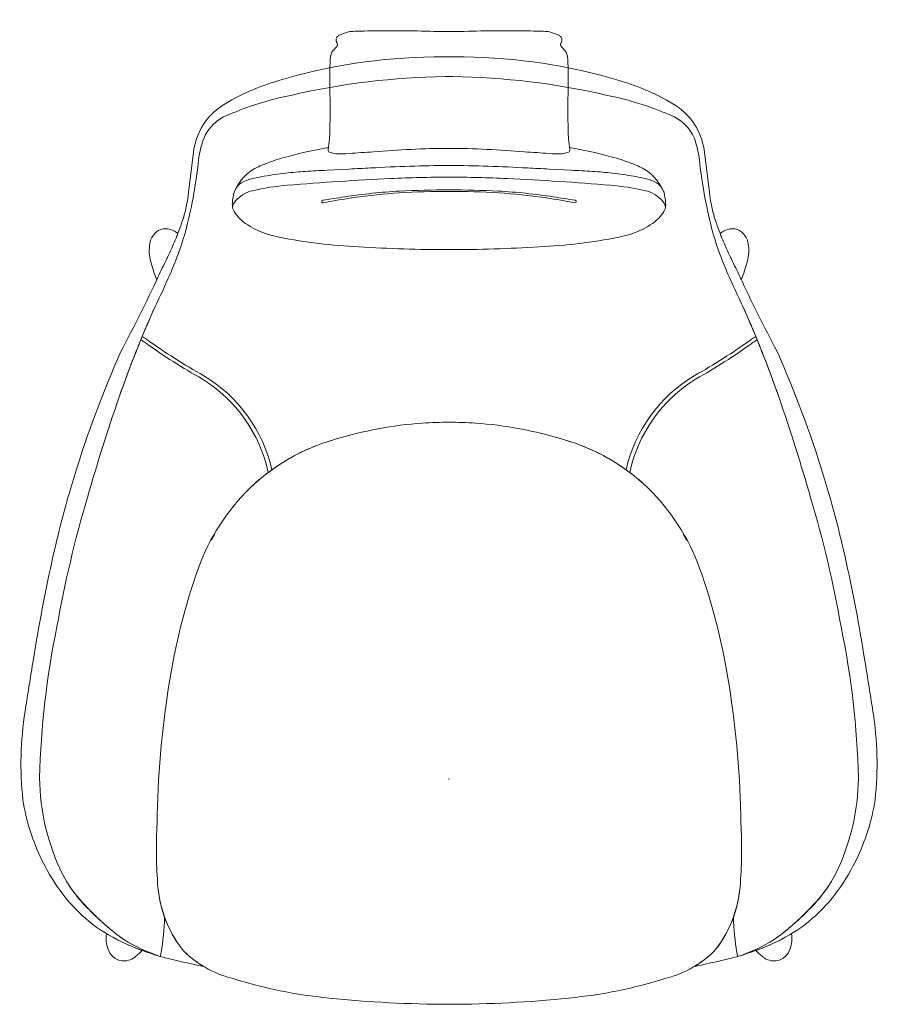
# Model space of a CAD drawing. Header units: metres. Extents: x -0.363 to 0.363, y -0.191 to 0.642.
import ezdxf

# ---------------------------------------------------------------- set-up
doc = ezdxf.new("R2010")
doc.units = ezdxf.units.M
doc.header["$MEASUREMENT"] = 0
doc.layers.add('72_VITRA_INSERT', color=7, linetype='Continuous')
for name, color, linetype, lineweight in [('72_VITRA_STANDARD_D2_CH_BACK_REST', 7, 'Continuous', 5), ('72_VITRA_STANDARD_D2_CH_FOOT', 7, 'Continuous', 5), ('72_VITRA_STANDARD_D2_CH_HEAD_REST', 7, 'Continuous', 5), ('72_VITRA_STANDARD_D2_CH_SEAT', 7, 'Continuous', 5), ('D2SNAP', 1, 'Continuous', 5)]:
    doc.layers.add(name, color=color, linetype=linetype, lineweight=lineweight)

# ---------------------------------------------------------------- blocks, each defined once
blk = doc.blocks.new('72_VITRA_STANDARD_D2_HAL_LOUNGE_HEAD_REST')
at = {"layer": '72_VITRA_STANDARD_D2_CH_HEAD_REST', "flags": 128}
for points in [[(0.01274, 0.63199, -0.000694), (0, 0.63186, -0.000694), (-0.01274, 0.63199, 0.005773), (-0.04092, 0.63242, 0.001858), (-0.05238, 0.63242, 0.00331), (-0.07439, 0.63223, 0.007709), (-0.07719, 0.63219, 0.010667), (-0.08265, 0.63189, 0.069605), (-0.08692, 0.63088, 0.030187), (-0.08797, 0.63043, 0.039572), (-0.09226, 0.62896, 0.0912), (-0.0942, 0.62762, 0.081308), (-0.09505, 0.62638, 0.201454), (-0.09495, 0.62273, -0.002172), (-0.09456, 0.62203, -0.150348), (-0.09419, 0.62094, -0.103456), (-0.09459, 0.61966, -0.054629), (-0.09801, 0.61579, 0.078574), (-0.09901, 0.61436, 0.058883), (-0.10004, 0.61104, 0.022481), (-0.10037, 0.60818, 0.007095), (-0.10067, 0.6006, 0.015831), (-0.10075, 0.58527, -0.016167), (-0.1009, 0.54103, -0.005406), (-0.10226, 0.5319, 0.336075), (-0.10088, 0.52995, 0.053966), (-0.09568, 0.52857, 0.048208), (-0.08454, 0.52867, -0.012019), (-0.06384, 0.53003, -0.020817), (0, 0.53308, -0.020817), (0.06384, 0.53003, -0.012019), (0.08454, 0.52867, 0.048208), (0.09568, 0.52857, 0.053966), (0.10088, 0.52995, 0.336075), (0.10226, 0.5319, -0.005406), (0.1009, 0.54103, -0.016167), (0.10075, 0.58527, 0.015831), (0.10067, 0.6006, 0.007095), (0.10037, 0.60818, 0.022481), (0.10004, 0.61104, 0.058883), (0.09901, 0.61436, 0.078574), (0.09801, 0.61579, -0.054629), (0.09459, 0.61966, -0.103456), (0.09419, 0.62094, -0.150348), (0.09456, 0.62203, -0.002172), (0.09495, 0.62273, 0.201454), (0.09505, 0.62638, 0.081308), (0.0942, 0.62762, 0.0912), (0.09226, 0.62896, 0.039572), (0.08797, 0.63043, 0.030187), (0.08692, 0.63088, 0.069605), (0.08265, 0.63189, 0.010667), (0.07719, 0.63219, 0.007709), (0.07439, 0.63223, 0.00331), (0.05238, 0.63242, 0.001858), (0.04092, 0.63242, 0.005773), (0.01274, 0.63199)], [(-0.17687, 0.50454, 0.0196), (-0.17999, 0.49936), (-0.17997, 0.4994), (-0.17998, 0.49938, -0.101731), (-0.17533, 0.50391, -0.071972), (-0.16703, 0.50722, -0.022826), (-0.15622, 0.50948, -0.011629), (-0.13802, 0.5121, -0.012961), (-0.12139, 0.51357, -0.00178), (-0.10333, 0.51459), (-0.08456, 0.51557, -0.000571), (-0.06624, 0.5165, -0.013575), (0, 0.51857, -0.013575), (0.06624, 0.5165, -0.000571), (0.08456, 0.51557), (0.10333, 0.51459, -0.00178), (0.12139, 0.51357, -0.012961), (0.13802, 0.5121, -0.011629), (0.15622, 0.50948, -0.022826), (0.16703, 0.50722, -0.071972), (0.17533, 0.50391, -0.101731), (0.17998, 0.49938), (0.17997, 0.4994), (0.17999, 0.49936, 0.0196), (0.17687, 0.50454, 0.073952), (0.16819, 0.51341, 0.058131), (0.15657, 0.51942, 0.008607), (0.15183, 0.5213), (0.15067, 0.52173, 0.025954), (0.136, 0.52624, 0.027594), (0.10197, 0.53376, 0.001105), (0.10226, 0.5319, -0.336075), (0.10088, 0.52995, -0.053966), (0.09568, 0.52857, -0.048208), (0.08454, 0.52867, 0.012019), (0.06384, 0.53003, 0.020817), (0, 0.53308, 0.020817), (-0.06384, 0.53003, 0.012019), (-0.08454, 0.52867, -0.048208), (-0.09568, 0.52857, -0.053966), (-0.10088, 0.52995, -0.336075), (-0.10226, 0.5319, 0.001105), (-0.10197, 0.53376, 0.027594), (-0.136, 0.52624, 0.025954), (-0.15067, 0.52173), (-0.15183, 0.5213, 0.008607), (-0.15657, 0.51942, 0.058131), (-0.16819, 0.51341, 0.073952), (-0.17687, 0.50454)], [(-0.18145, 0.49656, 0.058995), (-0.1831, 0.48693, 0.072389), (-0.1829, 0.48308, -0.183454), (-0.1804, 0.48861, -0.161676), (-0.16608, 0.4973, -0.037063), (-0.13647, 0.50186, -0.010195), (-0.04934, 0.5075, -0.011322), (0, 0.50874, -0.011322), (0.04934, 0.5075, -0.010195), (0.13647, 0.50186, -0.037063), (0.16608, 0.4973, -0.161676), (0.1804, 0.48861, -0.183454), (0.1829, 0.48308, 0.072389), (0.1831, 0.48693, 0.058995), (0.18145, 0.49656, 0.010217), (0.17999, 0.49936), (0.17997, 0.4994), (0.17998, 0.49938, 0.101731), (0.17533, 0.50391, 0.071972), (0.16703, 0.50722, 0.022826), (0.15622, 0.50948, 0.011629), (0.13802, 0.5121, 0.012961), (0.12139, 0.51357, 0.00178), (0.10333, 0.51459), (0.08456, 0.51557, 0.000571), (0.06624, 0.5165, 0.013575), (0, 0.51857, 0.013575), (-0.06624, 0.5165, 0.000571), (-0.08456, 0.51557), (-0.10333, 0.51459, 0.00178), (-0.12139, 0.51357, 0.012961), (-0.13802, 0.5121, 0.011629), (-0.15622, 0.50948, 0.022826), (-0.16703, 0.50722, 0.071972), (-0.17533, 0.50391, 0.101731), (-0.17998, 0.49938), (-0.17997, 0.4994), (-0.17999, 0.49936, 0.010217), (-0.18145, 0.49656)], [(-0.1804, 0.48861, 0.183454), (-0.1829, 0.48308, 0.019123), (-0.18266, 0.48208, 0.058551), (-0.18164, 0.4798, 0.045089), (-0.17738, 0.47417, 0.095787), (-0.16184, 0.46392, 0.064601), (-0.14347, 0.45793, 0.03809), (-0.07622, 0.44995, 0.018006), (0, 0.44749, 0.018006), (0.07622, 0.44995, 0.03809), (0.14347, 0.45793, 0.064601), (0.16184, 0.46392, 0.095787), (0.17738, 0.47417, 0.045089), (0.18164, 0.4798, 0.058551), (0.18266, 0.48208, 0.019123), (0.1829, 0.48308, 0.183454), (0.1804, 0.48861, 0.161676), (0.16608, 0.4973, 0.037063), (0.13647, 0.50186, 0.010195), (0.04934, 0.5075, 0.011322), (0, 0.50874, 0.011322), (-0.04934, 0.5075, 0.010195), (-0.13647, 0.50186, 0.037063), (-0.16608, 0.4973, 0.161676), (-0.1804, 0.48861)]]:
    blk.add_lwpolyline(points, format="xyb", close=True, dxfattribs=at)
at = {"layer": 'D2SNAP', "linetype": 'Continuous', "lineweight": 5, "transparency": 33554687}
blk.add_point((0, 0), dxfattribs=at)
blk = doc.blocks.new('72_VITRA_STANDARD_D2_HAL_LOUNGE_HOME_BACK_REST')
at = {"layer": '72_VITRA_STANDARD_D2_CH_BACK_REST', "flags": 128}
for points in [[(-0.27897, 0.32224, -0.02246), (-0.24841, 0.39933, 0.019107), (-0.23081, 0.43866, 0.025524), (-0.22284, 0.46259, 0.036261), (-0.21199, 0.52029, -0.062962), (-0.20737, 0.5415, -0.19939), (-0.18732, 0.56113, -0.006478), (-0.17681, 0.56534, -0.045303), (-0.13252, 0.57813, -0.053378), (-0.00325, 0.59376), (0.00325, 0.59376, -0.053378), (0.13252, 0.57813, -0.045303), (0.17681, 0.56534, -0.006478), (0.18732, 0.56113, -0.19939), (0.20737, 0.5415, -0.062962), (0.21199, 0.52029, 0.036261), (0.22284, 0.46259, 0.025524), (0.23081, 0.43866, 0.019107), (0.24841, 0.39933, -0.02246), (0.27897, 0.32224, -0.012419), (0.30565, 0.23792, -0.028116), (0.33141, 0.12852, -0.044708), (0.34608, 0.00095, -0.111836), (0.32667, -0.08046, -0.082844), (0.30414, -0.11053, -0.045441), (0.27478, -0.13587, -0.058326), (0.24423, -0.15005, 0.03568), (0.27377, -0.13922, 0.05342), (0.30073, -0.12327, 0.109454), (0.34147, -0.0737), (0.34406, -0.06866, 0.076716), (0.36014, -0.01766, 0.067284), (0.35827, 0.05699, 0.004496), (0.35075, 0.10447, 0.016331), (0.3332, 0.19461, 0.013918), (0.31998, 0.2449), (0.31663, 0.25609, 0.030097), (0.2773, 0.36136, -0.01387), (0.24579, 0.4247, 0.00506), (0.23878, 0.43925, -0.003396), (0.2373, 0.44226, -0.004287), (0.23343, 0.45083, -0.011375), (0.23074, 0.45704, -0.018445), (0.22454, 0.47415, -0.039832), (0.22006, 0.49588), (0.21555, 0.53224, 0.209299), (0.19209, 0.569, 0.068939), (0.14396, 0.59038, 0.069309), (0.01292, 0.61044), (-0.01292, 0.61044, 0.069309), (-0.14396, 0.59038, 0.068939), (-0.19209, 0.569, 0.209299), (-0.21555, 0.53224), (-0.22006, 0.49588, -0.039832), (-0.22454, 0.47415, -0.018445), (-0.23074, 0.45704, -0.011375), (-0.23343, 0.45083, -0.004287), (-0.2373, 0.44226, -0.003396), (-0.23878, 0.43925, 0.00506), (-0.24579, 0.4247, -0.01387), (-0.2773, 0.36136, 0.030097), (-0.31663, 0.25609), (-0.31998, 0.2449, 0.013918), (-0.3332, 0.19461, 0.016331), (-0.35075, 0.10447, 0.004496), (-0.35827, 0.05699, 0.067284), (-0.36014, -0.01766, 0.076716), (-0.34406, -0.06866), (-0.34147, -0.0737, 0.109454), (-0.30073, -0.12327, 0.05342), (-0.27377, -0.13922, 0.03568), (-0.24423, -0.15005, -0.058326), (-0.27478, -0.13587, -0.045441), (-0.30414, -0.11053, -0.082844), (-0.32667, -0.08046, -0.111836), (-0.34608, 0.00095, -0.044708), (-0.33141, 0.12852, -0.028116), (-0.30565, 0.23792, -0.012419), (-0.27897, 0.32224)], [(0.09681, 0.28688, -0.086649), (0.14973, 0.26132, -0.205895), (0.20734, 0.34084, 0.027476), (0.25571, 0.37167, 0.053505), (0.2593, 0.37411, 0.007435), (0.24841, 0.39933, -0.019107), (0.23081, 0.43866, -0.025524), (0.22284, 0.46259, -0.036261), (0.21199, 0.52029, 0.062962), (0.20737, 0.5415, 0.19939), (0.18732, 0.56113, 0.006478), (0.17681, 0.56534, 0.045303), (0.13252, 0.57813, 0.053378), (0.00325, 0.59376), (-0.00325, 0.59376, 0.053378), (-0.13252, 0.57813, 0.045303), (-0.17681, 0.56534, 0.006478), (-0.18732, 0.56113, 0.19939), (-0.20737, 0.5415, 0.062962), (-0.21199, 0.52029, -0.036261), (-0.22284, 0.46259, -0.025524), (-0.23081, 0.43866, -0.019107), (-0.24841, 0.39933, 0.007435), (-0.2593, 0.37411, 0.053505), (-0.25571, 0.37167, 0.027476), (-0.20734, 0.34084, -0.205895), (-0.14973, 0.26132, -0.086649), (-0.09681, 0.28688, -0.05695), (-0.02227, 0.30083, -0.007633), (0, 0.30165, -0.007633), (0.02227, 0.30083, -0.05695), (0.09681, 0.28688)], [(-0.04174, 0.49697, -0.011489), (0, 0.498, -0.011489), (0.04174, 0.49697, -0.022844), (0.08805, 0.49209, -0.000598), (0.10674, 0.48915, -1), (0.10639, 0.48708, 0.011575), (0.08243, 0.49117), (0.08177, 0.49128), (0.0805, 0.49145, 0.018422), (0.04204, 0.49551, 0.01195), (0, 0.49667, 0.01195), (-0.04204, 0.49551, 0.018422), (-0.0805, 0.49145), (-0.08177, 0.49128), (-0.08243, 0.49117, 0.011575), (-0.10639, 0.48708, -1), (-0.10674, 0.48915, -0.000598), (-0.08805, 0.49209, -0.022844), (-0.04174, 0.49697)], [(0.04174, 0.49697, 0.011489), (0, 0.498, 0.011489), (-0.04174, 0.49697, 0.022844), (-0.08805, 0.49209, 0.000598), (-0.10674, 0.48915, 1), (-0.10639, 0.48708, -0.011575), (-0.08243, 0.49117), (-0.08177, 0.49128), (-0.0805, 0.49145, -0.018422), (-0.04204, 0.49551, -0.01195), (0, 0.49667, -0.01195), (0.04204, 0.49551, -0.018422), (0.0805, 0.49145), (0.08177, 0.49128), (0.08243, 0.49117, -0.011575), (0.10639, 0.48708, 1), (0.10674, 0.48915, 0.000598), (0.08805, 0.49209, 0.022844), (0.04174, 0.49697)], [(-0.2569, 0.36881, -0.045895), (-0.26037, 0.37151, 0.014262), (-0.27897, 0.32224, 0.012419), (-0.30565, 0.23792, 0.028116), (-0.33141, 0.12852, 0.044708), (-0.34608, 0.00095, 0.111836), (-0.32667, -0.08046, 0.039532), (-0.31714, -0.09576, 0.068531), (-0.27478, -0.13587, 0.058326), (-0.24423, -0.15005, 0.012863), (-0.24322, -0.14689, 0.024914), (-0.24035, -0.11711, -0.074002), (-0.24629, -0.08776, -0.031093), (-0.24675, -0.03763, -0.036223), (-0.23672, 0.07927, -0.047771), (-0.21184, 0.17825, -0.111489), (-0.16825, 0.24593, -0.02976), (-0.15277, 0.25909, 0.202875), (-0.20847, 0.33802, -0.026985), (-0.2569, 0.36881)], [(-0.20847, 0.33802, -0.202875), (-0.15277, 0.25909, -0.00551), (-0.14973, 0.26132, 0.205895), (-0.20734, 0.34084, -0.027476), (-0.25571, 0.37167, -0.053505), (-0.2593, 0.37411, 0.00076), (-0.26037, 0.37151, 0.045895), (-0.2569, 0.36881, 0.026985), (-0.20847, 0.33802)], [(0.15277, 0.25909, -0.202875), (0.20847, 0.33802, 0.026985), (0.2569, 0.36881, 0.045895), (0.26037, 0.37151, 0.00076), (0.2593, 0.37411, -0.053505), (0.25571, 0.37167, -0.027476), (0.20734, 0.34084, 0.205895), (0.14973, 0.26132, -0.00551), (0.15277, 0.25909)], [(0.2569, 0.36881, 0.045895), (0.26037, 0.37151, -0.014262), (0.27897, 0.32224, -0.012419), (0.30565, 0.23792, -0.028116), (0.33141, 0.12852, -0.044708), (0.34608, 0.00095, -0.111836), (0.32667, -0.08046, -0.039532), (0.31714, -0.09576, -0.068531), (0.27478, -0.13587, -0.058326), (0.24423, -0.15005, -0.012863), (0.24322, -0.14689, -0.024914), (0.24035, -0.11711, 0.074002), (0.24629, -0.08776, 0.031093), (0.24675, -0.03763, 0.036223), (0.23672, 0.07927, 0.047771), (0.21184, 0.17825, 0.111489), (0.16825, 0.24593, 0.02976), (0.15277, 0.25909, -0.202875), (0.20847, 0.33802, 0.026985), (0.2569, 0.36881)], [(-0.24322, -0.14689, -0.012863), (-0.24423, -0.15005, 0.013036), (-0.20736, -0.15859, -0.065823), (-0.22566, -0.14404, -0.075834), (-0.24035, -0.11711, -0.024914), (-0.24322, -0.14689)], [(0.22566, -0.14404, -0.065823), (0.20736, -0.15859, 0.013036), (0.24423, -0.15005, -0.012863), (0.24322, -0.14689, -0.024914), (0.24035, -0.11711, -0.075834), (0.22566, -0.14404)]]:
    blk.add_lwpolyline(points, format="xyb", close=True, dxfattribs=at)
at = {"layer": 'D2SNAP', "linetype": 'Continuous', "lineweight": 5, "transparency": 33554687}
blk.add_point((0, 0), dxfattribs=at)
blk = doc.blocks.new('72_VITRA_STANDARD_D2_HAL_LOUNGE_HOME_FOOT')
at = {"layer": '72_VITRA_STANDARD_D2_CH_FOOT', "flags": 128}
for points in [[(-0.25214, 0.4371, 0.015494), (-0.24708, 0.4219, 0.000604), (-0.24579, 0.4247, -0.00506), (-0.23878, 0.43925, 0.003396), (-0.2373, 0.44226, 0.004287), (-0.23343, 0.45083, 0.011375), (-0.23074, 0.45704, 0.004487), (-0.22912, 0.46116, -0.004004), (-0.23029, 0.46206, 0.112835), (-0.23746, 0.46497, 0.171304), (-0.24546, 0.46365, 0.126541), (-0.25114, 0.45779, 0.091822), (-0.25282, 0.45276, 0.10984), (-0.25214, 0.4371)], [(0.25214, 0.4371, -0.015494), (0.24708, 0.4219, -0.000604), (0.24579, 0.4247, 0.00506), (0.23878, 0.43925, -0.003396), (0.2373, 0.44226, -0.004287), (0.23343, 0.45083, -0.011375), (0.23074, 0.45704, -0.004487), (0.22912, 0.46116, 0.004004), (0.23029, 0.46206, -0.112835), (0.23746, 0.46497, -0.171304), (0.24546, 0.46365, -0.126541), (0.25114, 0.45779, -0.091822), (0.25282, 0.45276, -0.10984), (0.25214, 0.4371)], [(-0.25941, -0.14508, -0.017577), (-0.27377, -0.13922, -0.03053), (-0.28961, -0.1308, 0.162703), (-0.28655, -0.14742, 0.143945), (-0.28037, -0.15272, 0.149207), (-0.27227, -0.15368, 0.09262), (-0.26677, -0.15159, 0.023804), (-0.26465, -0.14999, 0.018997), (-0.25945, -0.14513, 0.000198), (-0.25941, -0.14508)], [(0.25941, -0.14508, 0.017577), (0.27377, -0.13922, 0.03053), (0.28961, -0.1308, -0.162703), (0.28655, -0.14742, -0.143945), (0.28037, -0.15272, -0.149207), (0.27227, -0.15368, -0.09262), (0.26677, -0.15159, -0.023804), (0.26465, -0.14999, -0.018997), (0.25945, -0.14513, -0.000198), (0.25941, -0.14508)]]:
    blk.add_lwpolyline(points, format="xyb", close=True, dxfattribs=at)
at = {"layer": 'D2SNAP', "linetype": 'Continuous', "lineweight": 5, "transparency": 33554687}
blk.add_point((0, 0), dxfattribs=at)
blk = doc.blocks.new('72_VITRA_STANDARD_D2_HAL_LOUNGE_HOME_SEAT')
at = {"layer": '72_VITRA_STANDARD_D2_CH_SEAT', "flags": 128}
blk.add_lwpolyline([(0.10139, -0.18523, 0.052859), (0.1833, -0.16859, 0.139936), (0.22566, -0.14404, 0.150681), (0.24629, -0.08776, 0.031093), (0.24675, -0.03763, 0.036223), (0.23672, 0.07927, 0.047771), (0.21184, 0.17825, 0.111489), (0.16825, 0.24593, 0.122298), (0.09681, 0.28688, 0.05695), (0.02227, 0.30083, 0.007633), (0, 0.30165, 0.007633), (-0.02227, 0.30083, 0.05695), (-0.09681, 0.28688, 0.122298), (-0.16825, 0.24593, 0.111489), (-0.21184, 0.17825, 0.047771), (-0.23672, 0.07927, 0.036223), (-0.24675, -0.03763, 0.031093), (-0.24629, -0.08776, 0.150681), (-0.22566, -0.14404, 0.139936), (-0.1833, -0.16859, 0.052859), (-0.10139, -0.18523, 0.027426), (0, -0.19044, 0.027426), (0.10139, -0.18523)], format="xyb", close=True, dxfattribs=at)
for points in [[(-0.19709, 0.20818), (-0.19712, 0.20821), (-0.19706, 0.20824)], [(-0.19687, 0.20855), (-0.1969, 0.20859), (-0.19684, 0.20862)], [(0.19684, 0.20862), (0.1969, 0.20859), (0.19687, 0.20855)], [(0.19706, 0.20824), (0.19712, 0.20821), (0.19709, 0.20818)], [(-0.20079, 0.20182), (-0.20083, 0.20185), (-0.20076, 0.20188)], [(-0.20073, 0.20197), (-0.2007, 0.20207), (-0.20064, 0.2021), (-0.20067, 0.20201)], [(-0.20057, 0.2022), (-0.2006, 0.20223), (-0.20054, 0.20226)], [(-0.20045, 0.20242), (-0.20048, 0.20245), (-0.20041, 0.20248)], [(-0.20022, 0.2028), (-0.20026, 0.20283), (-0.20019, 0.20286)], [(-0.2, 0.20318), (-0.20003, 0.20321), (-0.19997, 0.20324)], [(-0.19978, 0.20356), (-0.19981, 0.20359), (-0.19975, 0.20362)], [(-0.19972, 0.20371), (-0.19969, 0.20381), (-0.19962, 0.20384), (-0.19965, 0.20375)], [(-0.19956, 0.20394), (-0.19959, 0.20397), (-0.19953, 0.204)], [(-0.19943, 0.20416), (-0.19946, 0.20419), (-0.1994, 0.20422)], [(-0.19934, 0.20432), (-0.19937, 0.20435), (-0.19931, 0.20438)], [(-0.19921, 0.20454), (-0.19924, 0.20457), (-0.19918, 0.2046)], [(-0.19912, 0.2047), (-0.19915, 0.20473), (-0.19908, 0.20476)], [(-0.19899, 0.20492), (-0.19902, 0.20495), (-0.19896, 0.20498)], [(-0.19889, 0.20507), (-0.19893, 0.20511), (-0.19886, 0.20514)], [(-0.19877, 0.2053), (-0.1988, 0.20533), (-0.19874, 0.20536)], [(-0.19855, 0.20568), (-0.19858, 0.20571), (-0.19852, 0.20574)], [(-0.19833, 0.20606), (-0.19836, 0.20609), (-0.19829, 0.20612)], [(-0.1981, 0.20644), (-0.19814, 0.20647), (-0.19807, 0.2065)], [(-0.19788, 0.20681), (-0.19791, 0.20685), (-0.19785, 0.20688)], [(0.19785, 0.20688), (0.19791, 0.20685), (0.19788, 0.20681)], [(0.19807, 0.2065), (0.19814, 0.20647), (0.1981, 0.20644)], [(0.19829, 0.20612), (0.19836, 0.20609), (0.19833, 0.20606)], [(0.19852, 0.20574), (0.19858, 0.20571), (0.19855, 0.20568)], [(0.19874, 0.20536), (0.1988, 0.20533), (0.19877, 0.2053)], [(0.19886, 0.20514), (0.19893, 0.20511), (0.19889, 0.20507)], [(0.19896, 0.20498), (0.19902, 0.20495), (0.19899, 0.20492)], [(0.19908, 0.20476), (0.19915, 0.20473), (0.19912, 0.2047)], [(0.19918, 0.2046), (0.19924, 0.20457), (0.19921, 0.20454)], [(0.19931, 0.20438), (0.19937, 0.20435), (0.19934, 0.20432)], [(0.1994, 0.20422), (0.19946, 0.20419), (0.19943, 0.20416)], [(0.19953, 0.204), (0.19959, 0.20397), (0.19956, 0.20394)], [(0.19962, 0.20384), (0.19969, 0.20381), (0.19972, 0.20371), (0.19965, 0.20375)], [(0.19975, 0.20362), (0.19981, 0.20359), (0.19978, 0.20356)], [(0.19997, 0.20324), (0.20003, 0.20321), (0.2, 0.20318)], [(0.20019, 0.20286), (0.20026, 0.20283), (0.20022, 0.2028)], [(0.20041, 0.20248), (0.20048, 0.20245), (0.20045, 0.20242)], [(0.20054, 0.20226), (0.2006, 0.20223), (0.20057, 0.2022)], [(0.20064, 0.2021), (0.2007, 0.20207), (0.20073, 0.20197), (0.20067, 0.20201)], [(0.20076, 0.20188), (0.20083, 0.20185), (0.20079, 0.20182)]]:
    blk.add_lwpolyline(points, close=True, dxfattribs=at)
at = {"layer": 'D2SNAP', "linetype": 'Continuous', "lineweight": 5, "transparency": 33554687}
blk.add_point((0, 0), dxfattribs=at)
blk = doc.blocks.new('72vitra_standard2B4CB8F6DF2FC46108DFD7AD695F373FA')
for name in ['72_VITRA_STANDARD_D2_HAL_LOUNGE_HEAD_REST', '72_VITRA_STANDARD_D2_HAL_LOUNGE_HOME_BACK_REST', '72_VITRA_STANDARD_D2_HAL_LOUNGE_HOME_FOOT', '72_VITRA_STANDARD_D2_HAL_LOUNGE_HOME_SEAT']:
    blk.add_blockref(name, (0, -0.00002))
blk = doc.blocks.new('XCAD0375DE5E0B3AFEFBD4030D0D58BF16BD2F')
at = {"color": 7}
blk.add_blockref('72vitra_standard2B4CB8F6DF2FC46108DFD7AD695F373FA', (0, 0), dxfattribs=at)

msp = doc.modelspace()

# ---------------------------------------------------------------- block references
at = {"layer": '72_VITRA_INSERT'}
msp.add_blockref('XCAD0375DE5E0B3AFEFBD4030D0D58BF16BD2F', (0, 0), dxfattribs=at)

doc.saveas('drawing.dxf')
